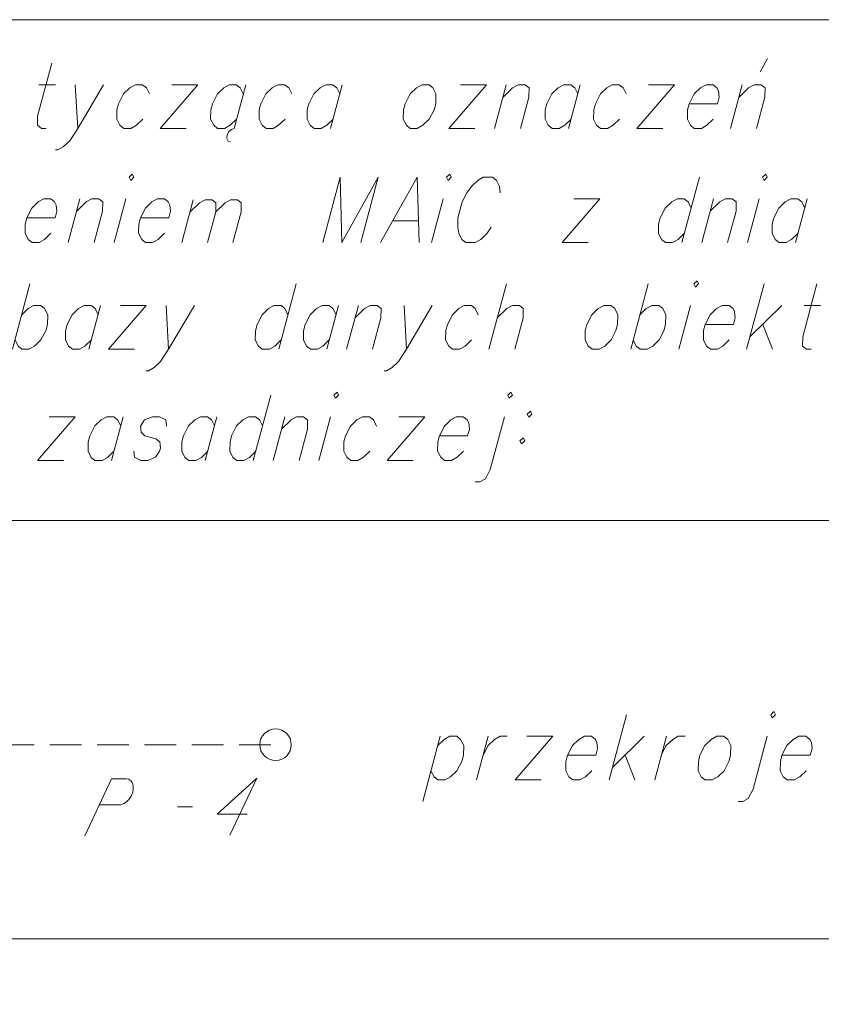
# Model space of a CAD drawing. Header units: metres. Extents: x 5555129 to 5556676, y 5635595 to 5636517.
# Tile 44 of 256: x 5555381 to 5555394, y 5636190 to 5636206. Entities that reach past the tile are written whole.
import ezdxf

# ---------------------------------------------------------------- set-up
doc = ezdxf.new("R2010")
doc.units = ezdxf.units.M
doc.header["$MEASUREMENT"] = 0
doc.linetypes.add('L_0_04', pattern=[1.5, 1, -0.5])
doc.layers.add('#przekroje', color=7, linetype='L_0_04', lineweight=18)
doc.layers.add('#RAMKA', color=7, linetype='Continuous', lineweight=18)

# ---------------------------------------------------------------- blocks, each defined once
blk = doc.blocks.new('*U1363')
at = {"layer": '#RAMKA', "color": 7, "linetype": 'ByBlock', "lineweight": 18}
blk.add_line((5555381.522, 5636204.922), (5555381.784, 5636204.922), dxfattribs=at)
at = {"layer": '#RAMKA', "color": 7, "linetype": 'ByBlock', "lineweight": 18, "flags": 128}
blk.add_lwpolyline([(5555381.726, 5636205.264), (5555381.501, 5636204.425), (5555381.499, 5636204.279), (5555381.561, 5636204.23), (5555381.636, 5636204.23)], dxfattribs=at)
blk = doc.blocks.new('*U1364')
at = {"layer": '#RAMKA', "color": 7, "linetype": 'ByBlock', "lineweight": 18}
blk.add_line((5555382.097, 5636204.922), (5555382.136, 5636204.23), dxfattribs=at)
at = {"layer": '#RAMKA', "color": 7, "linetype": 'ByBlock', "lineweight": 18, "flags": 128}
blk.add_lwpolyline([(5555382.545, 5636204.922), (5555382.136, 5636204.23), (5555382.009, 5636204.035), (5555381.908, 5636203.937), (5555381.82, 5636203.888), (5555381.783, 5636203.888)], dxfattribs=at)
blk = doc.blocks.new('*U1365')
at = {"layer": '#RAMKA', "color": 7, "linetype": 'ByBlock', "lineweight": 18}
for p, q in [((5555384.037, 5636204.922), (5555383.441, 5636204.23)), ((5555383.627, 5636204.922), (5555384.037, 5636204.922)), ((5555383.441, 5636204.23), (5555383.852, 5636204.23))]:
    blk.add_line(p, q, dxfattribs=at)
blk = doc.blocks.new('*U1366')
at = {"layer": '#RAMKA', "color": 7, "linetype": 'ByBlock', "lineweight": 18}
for p, q in [((5555384.799, 5636204.922), (5555384.613, 5636204.23)), ((5555384.504, 5636204.124), (5555384.501, 5636204.067)), ((5555384.532, 5636204.181), (5555384.504, 5636204.124)), ((5555384.572, 5636204.214), (5555384.532, 5636204.181)), ((5555384.613, 5636204.23), (5555384.572, 5636204.214)), ((5555384.501, 5636204.067), (5555384.521, 5636204.027)), ((5555384.521, 5636204.027), (5555384.556, 5636204.018))]:
    blk.add_line(p, q, dxfattribs=at)
at = {"layer": '#RAMKA', "color": 7, "linetype": 'ByBlock', "lineweight": 18, "flags": 128}
blk.add_lwpolyline([(5555384.759, 5636204.775), (5555384.711, 5636204.873), (5555384.649, 5636204.922), (5555384.537, 5636204.922), (5555384.45, 5636204.873), (5555384.349, 5636204.775), (5555384.27, 5636204.621), (5555384.244, 5636204.523), (5555384.242, 5636204.377), (5555384.29, 5636204.279), (5555384.352, 5636204.23), (5555384.464, 5636204.23), (5555384.552, 5636204.279), (5555384.652, 5636204.377)], dxfattribs=at)
blk = doc.blocks.new('*U1367')
at = {"layer": '#RAMKA', "color": 7, "linetype": 'ByBlock', "lineweight": 18}
blk.add_line((5555386.328, 5636204.922), (5555386.142, 5636204.23), dxfattribs=at)
at = {"layer": '#RAMKA', "color": 7, "linetype": 'ByBlock', "lineweight": 18, "flags": 128}
blk.add_lwpolyline([(5555386.288, 5636204.775), (5555386.24, 5636204.873), (5555386.179, 5636204.922), (5555386.067, 5636204.922), (5555385.979, 5636204.873), (5555385.878, 5636204.775), (5555385.799, 5636204.621), (5555385.773, 5636204.523), (5555385.771, 5636204.377), (5555385.82, 5636204.279), (5555385.881, 5636204.23), (5555385.993, 5636204.23), (5555386.081, 5636204.279), (5555386.182, 5636204.377)], dxfattribs=at)
blk = doc.blocks.new('*U1368')
at = {"layer": '#RAMKA', "color": 7, "linetype": 'ByBlock', "lineweight": 18}
for p, q in [((5555388.612, 5636204.922), (5555388.017, 5636204.23)), ((5555388.202, 5636204.922), (5555388.612, 5636204.922)), ((5555388.017, 5636204.23), (5555388.427, 5636204.23))]:
    blk.add_line(p, q, dxfattribs=at)
blk = doc.blocks.new('*U1369')
at = {"layer": '#RAMKA', "color": 7, "linetype": 'ByBlock', "lineweight": 18}
blk.add_line((5555388.926, 5636204.922), (5555388.741, 5636204.23), dxfattribs=at)
at = {"layer": '#RAMKA', "color": 7, "linetype": 'ByBlock', "lineweight": 18, "flags": 128}
blk.add_lwpolyline([(5555388.874, 5636204.727), (5555389.025, 5636204.873), (5555389.113, 5636204.922), (5555389.225, 5636204.922), (5555389.286, 5636204.873), (5555389.284, 5636204.727), (5555389.151, 5636204.23)], dxfattribs=at)
blk = doc.blocks.new('*U1370')
at = {"layer": '#RAMKA', "color": 7, "linetype": 'ByBlock', "lineweight": 18}
blk.add_line((5555390.098, 5636204.922), (5555389.913, 5636204.23), dxfattribs=at)
at = {"layer": '#RAMKA', "color": 7, "linetype": 'ByBlock', "lineweight": 18, "flags": 128}
blk.add_lwpolyline([(5555390.059, 5636204.775), (5555390.01, 5636204.873), (5555389.949, 5636204.922), (5555389.837, 5636204.922), (5555389.749, 5636204.873), (5555389.648, 5636204.775), (5555389.57, 5636204.621), (5555389.543, 5636204.523), (5555389.542, 5636204.377), (5555389.59, 5636204.279), (5555389.652, 5636204.23), (5555389.763, 5636204.23), (5555389.851, 5636204.279), (5555389.952, 5636204.377)], dxfattribs=at)
blk = doc.blocks.new('*U1371')
at = {"layer": '#RAMKA', "color": 7, "linetype": 'ByBlock', "lineweight": 18}
for p, q in [((5555391.59, 5636204.922), (5555390.994, 5636204.23)), ((5555391.18, 5636204.922), (5555391.59, 5636204.922)), ((5555390.994, 5636204.23), (5555391.405, 5636204.23))]:
    blk.add_line(p, q, dxfattribs=at)
blk = doc.blocks.new('*U1372')
at = {"layer": '#RAMKA', "color": 7, "linetype": 'ByBlock', "lineweight": 18}
for p, q in [((5555392.95, 5636205.125), (5555393.062, 5636205.337)), ((5555392.665, 5636204.922), (5555392.48, 5636204.23))]:
    blk.add_line(p, q, dxfattribs=at)
at = {"layer": '#RAMKA', "color": 7, "linetype": 'ByBlock', "lineweight": 18, "flags": 128}
blk.add_lwpolyline([(5555392.613, 5636204.727), (5555392.764, 5636204.873), (5555392.852, 5636204.922), (5555392.964, 5636204.922), (5555393.025, 5636204.873), (5555393.023, 5636204.727), (5555392.89, 5636204.23)], dxfattribs=at)
blk = doc.blocks.new('*U1394')
at = {"layer": '#RAMKA', "color": 7, "linetype": 'ByBlock', "lineweight": 18}
blk.add_line((5555382.172, 5636203.113), (5555381.987, 5636202.421), dxfattribs=at)
at = {"layer": '#RAMKA', "color": 7, "linetype": 'ByBlock', "lineweight": 18, "flags": 128}
blk.add_lwpolyline([(5555382.12, 5636202.918), (5555382.271, 5636203.064), (5555382.359, 5636203.113), (5555382.471, 5636203.113), (5555382.532, 5636203.064), (5555382.53, 5636202.918), (5555382.397, 5636202.421)], dxfattribs=at)
blk = doc.blocks.new('*U1395')
at = {"layer": '#RAMKA', "color": 7, "linetype": 'ByBlock', "lineweight": 18}
blk.add_line((5555382.896, 5636203.113), (5555382.711, 5636202.421), dxfattribs=at)
at = {"layer": '#RAMKA', "color": 7, "linetype": 'ByBlock', "lineweight": 18, "flags": 128}
blk.add_lwpolyline([(5555382.951, 5636203.455), (5555382.975, 5636203.406), (5555383.025, 5636203.455), (5555383.001, 5636203.503), (5555382.951, 5636203.455)], dxfattribs=at)
blk = doc.blocks.new('*U1396')
at = {"layer": '#RAMKA', "color": 7, "linetype": 'ByBlock', "lineweight": 18}
blk.add_line((5555383.967, 5636203.097), (5555383.786, 5636202.421), dxfattribs=at)
at = {"layer": '#RAMKA', "color": 7, "linetype": 'ByBlock', "lineweight": 18, "flags": 128}
for points in [[(5555383.916, 5636202.906), (5555384.064, 5636203.049), (5555384.156, 5636203.097), (5555384.265, 5636203.097), (5555384.325, 5636203.049), (5555384.323, 5636202.906), (5555384.193, 5636202.421)], [(5555384.323, 5636202.906), (5555384.471, 5636203.049), (5555384.557, 5636203.097), (5555384.666, 5636203.097), (5555384.726, 5636203.049), (5555384.724, 5636202.906), (5555384.594, 5636202.421)]]:
    blk.add_lwpolyline(points, dxfattribs=at)
blk = doc.blocks.new('*U1397')
at = {"layer": '#RAMKA', "color": 7, "linetype": 'ByBlock', "lineweight": 18}
blk.add_line((5555387.126, 5636202.763), (5555387.536, 5636202.763), dxfattribs=at)
at = {"layer": '#RAMKA', "color": 7, "linetype": 'ByBlock', "lineweight": 18, "flags": 128}
blk.add_lwpolyline([(5555387.544, 5636202.421), (5555387.516, 5636203.455), (5555386.935, 5636202.421)], dxfattribs=at)
blk = doc.blocks.new('*U1398')
at = {"layer": '#RAMKA', "color": 7, "linetype": 'ByBlock', "lineweight": 18}
blk.add_line((5555387.925, 5636203.113), (5555387.74, 5636202.421), dxfattribs=at)
at = {"layer": '#RAMKA', "color": 7, "linetype": 'ByBlock', "lineweight": 18, "flags": 128}
blk.add_lwpolyline([(5555387.979, 5636203.455), (5555388.004, 5636203.406), (5555388.054, 5636203.455), (5555388.03, 5636203.503), (5555387.979, 5636203.455)], dxfattribs=at)
blk = doc.blocks.new('*U1399')
at = {"layer": '#RAMKA', "color": 7, "linetype": 'ByBlock', "lineweight": 18}
for p, q in [((5555390.409, 5636203.113), (5555389.813, 5636202.421)), ((5555389.998, 5636203.113), (5555390.409, 5636203.113)), ((5555389.813, 5636202.421), (5555390.223, 5636202.421))]:
    blk.add_line(p, q, dxfattribs=at)
blk = doc.blocks.new('*U1400')
at = {"layer": '#RAMKA', "color": 7, "linetype": 'ByBlock', "lineweight": 18}
blk.add_line((5555391.986, 5636203.455), (5555391.709, 5636202.421), dxfattribs=at)
at = {"layer": '#RAMKA', "color": 7, "linetype": 'ByBlock', "lineweight": 18, "flags": 128}
blk.add_lwpolyline([(5555391.855, 5636202.966), (5555391.807, 5636203.064), (5555391.745, 5636203.113), (5555391.633, 5636203.113), (5555391.546, 5636203.064), (5555391.445, 5636202.966), (5555391.366, 5636202.812), (5555391.34, 5636202.714), (5555391.338, 5636202.568), (5555391.386, 5636202.47), (5555391.448, 5636202.421), (5555391.56, 5636202.421), (5555391.648, 5636202.47), (5555391.748, 5636202.568)], dxfattribs=at)
blk = doc.blocks.new('*U1401')
at = {"layer": '#RAMKA', "color": 7, "linetype": 'ByBlock', "lineweight": 18}
blk.add_line((5555392.208, 5636203.113), (5555392.023, 5636202.421), dxfattribs=at)
at = {"layer": '#RAMKA', "color": 7, "linetype": 'ByBlock', "lineweight": 18, "flags": 128}
blk.add_lwpolyline([(5555392.156, 5636202.918), (5555392.307, 5636203.064), (5555392.395, 5636203.113), (5555392.507, 5636203.113), (5555392.568, 5636203.064), (5555392.566, 5636202.918), (5555392.433, 5636202.421)], dxfattribs=at)
blk = doc.blocks.new('*U1402')
at = {"layer": '#RAMKA', "color": 7, "linetype": 'ByBlock', "lineweight": 18}
blk.add_line((5555392.932, 5636203.113), (5555392.747, 5636202.421), dxfattribs=at)
at = {"layer": '#RAMKA', "color": 7, "linetype": 'ByBlock', "lineweight": 18, "flags": 128}
blk.add_lwpolyline([(5555392.987, 5636203.455), (5555393.011, 5636203.406), (5555393.061, 5636203.455), (5555393.037, 5636203.503), (5555392.987, 5636203.455)], dxfattribs=at)
blk = doc.blocks.new('*U1403')
at = {"layer": '#RAMKA', "color": 7, "linetype": 'ByBlock', "lineweight": 18}
blk.add_line((5555393.694, 5636203.113), (5555393.509, 5636202.421), dxfattribs=at)
at = {"layer": '#RAMKA', "color": 7, "linetype": 'ByBlock', "lineweight": 18, "flags": 128}
blk.add_lwpolyline([(5555393.655, 5636202.966), (5555393.606, 5636203.064), (5555393.545, 5636203.113), (5555393.433, 5636203.113), (5555393.345, 5636203.064), (5555393.244, 5636202.966), (5555393.166, 5636202.812), (5555393.139, 5636202.714), (5555393.137, 5636202.568), (5555393.186, 5636202.47), (5555393.247, 5636202.421), (5555393.359, 5636202.421), (5555393.447, 5636202.47), (5555393.548, 5636202.568)], dxfattribs=at)
blk = doc.blocks.new('*U1415')
at = {"layer": '#RAMKA', "color": 7, "linetype": 'ByBlock', "lineweight": 18}
blk.add_line((5555381.38, 5636201.764), (5555381.103, 5636200.73), dxfattribs=at)
at = {"layer": '#RAMKA', "color": 7, "linetype": 'ByBlock', "lineweight": 18, "flags": 128}
blk.add_lwpolyline([(5555381.249, 5636201.276), (5555381.35, 5636201.373), (5555381.438, 5636201.422), (5555381.55, 5636201.422), (5555381.611, 5636201.373), (5555381.66, 5636201.276), (5555381.656, 5636201.121), (5555381.63, 5636201.023), (5555381.553, 5636200.877), (5555381.452, 5636200.779), (5555381.364, 5636200.73), (5555381.253, 5636200.73), (5555381.191, 5636200.779), (5555381.143, 5636200.877)], dxfattribs=at)
blk = doc.blocks.new('*U1416')
at = {"layer": '#RAMKA', "color": 7, "linetype": 'ByBlock', "lineweight": 18}
blk.add_line((5555382.498, 5636201.422), (5555382.313, 5636200.73), dxfattribs=at)
at = {"layer": '#RAMKA', "color": 7, "linetype": 'ByBlock', "lineweight": 18, "flags": 128}
blk.add_lwpolyline([(5555382.459, 5636201.276), (5555382.41, 5636201.373), (5555382.349, 5636201.422), (5555382.237, 5636201.422), (5555382.149, 5636201.373), (5555382.048, 5636201.276), (5555381.969, 5636201.121), (5555381.943, 5636201.023), (5555381.941, 5636200.877), (5555381.99, 5636200.779), (5555382.051, 5636200.73), (5555382.163, 5636200.73), (5555382.251, 5636200.779), (5555382.352, 5636200.877)], dxfattribs=at)
blk = doc.blocks.new('*U1417')
at = {"layer": '#RAMKA', "color": 7, "linetype": 'ByBlock', "lineweight": 18}
for p, q in [((5555383.222, 5636201.422), (5555382.626, 5636200.73)), ((5555382.812, 5636201.422), (5555383.222, 5636201.422)), ((5555382.626, 5636200.73), (5555383.037, 5636200.73))]:
    blk.add_line(p, q, dxfattribs=at)
blk = doc.blocks.new('*U1418')
at = {"layer": '#RAMKA', "color": 7, "linetype": 'ByBlock', "lineweight": 18}
blk.add_line((5555383.536, 5636201.422), (5555383.574, 5636200.73), dxfattribs=at)
at = {"layer": '#RAMKA', "color": 7, "linetype": 'ByBlock', "lineweight": 18, "flags": 128}
blk.add_lwpolyline([(5555383.984, 5636201.422), (5555383.574, 5636200.73), (5555383.447, 5636200.535), (5555383.347, 5636200.437), (5555383.259, 5636200.389), (5555383.222, 5636200.389)], dxfattribs=at)
blk = doc.blocks.new('*U1419')
at = {"layer": '#RAMKA', "color": 7, "linetype": 'ByBlock', "lineweight": 18}
blk.add_line((5555385.598, 5636201.764), (5555385.321, 5636200.73), dxfattribs=at)
at = {"layer": '#RAMKA', "color": 7, "linetype": 'ByBlock', "lineweight": 18, "flags": 128}
blk.add_lwpolyline([(5555385.467, 5636201.276), (5555385.419, 5636201.373), (5555385.357, 5636201.422), (5555385.245, 5636201.422), (5555385.158, 5636201.373), (5555385.057, 5636201.276), (5555384.978, 5636201.121), (5555384.952, 5636201.023), (5555384.95, 5636200.877), (5555384.999, 5636200.779), (5555385.06, 5636200.73), (5555385.172, 5636200.73), (5555385.26, 5636200.779), (5555385.361, 5636200.877)], dxfattribs=at)
blk = doc.blocks.new('*U1420')
at = {"layer": '#RAMKA', "color": 7, "linetype": 'ByBlock', "lineweight": 18}
blk.add_line((5555386.268, 5636201.422), (5555386.083, 5636200.73), dxfattribs=at)
at = {"layer": '#RAMKA', "color": 7, "linetype": 'ByBlock', "lineweight": 18, "flags": 128}
blk.add_lwpolyline([(5555386.229, 5636201.276), (5555386.18, 5636201.373), (5555386.119, 5636201.422), (5555386.007, 5636201.422), (5555385.919, 5636201.373), (5555385.819, 5636201.276), (5555385.74, 5636201.121), (5555385.714, 5636201.023), (5555385.712, 5636200.877), (5555385.76, 5636200.779), (5555385.822, 5636200.73), (5555385.934, 5636200.73), (5555386.021, 5636200.779), (5555386.122, 5636200.877)], dxfattribs=at)
blk = doc.blocks.new('*U1421')
at = {"layer": '#RAMKA', "color": 7, "linetype": 'ByBlock', "lineweight": 18}
blk.add_line((5555386.582, 5636201.422), (5555386.397, 5636200.73), dxfattribs=at)
at = {"layer": '#RAMKA', "color": 7, "linetype": 'ByBlock', "lineweight": 18, "flags": 128}
blk.add_lwpolyline([(5555386.53, 5636201.227), (5555386.681, 5636201.373), (5555386.769, 5636201.422), (5555386.88, 5636201.422), (5555386.942, 5636201.373), (5555386.94, 5636201.227), (5555386.807, 5636200.73)], dxfattribs=at)
blk = doc.blocks.new('*U1422')
at = {"layer": '#RAMKA', "color": 7, "linetype": 'ByBlock', "lineweight": 18}
blk.add_line((5555387.306, 5636201.422), (5555387.345, 5636200.73), dxfattribs=at)
at = {"layer": '#RAMKA', "color": 7, "linetype": 'ByBlock', "lineweight": 18, "flags": 128}
blk.add_lwpolyline([(5555387.754, 5636201.422), (5555387.345, 5636200.73), (5555387.218, 5636200.535), (5555387.117, 5636200.437), (5555387.029, 5636200.389), (5555386.992, 5636200.389)], dxfattribs=at)
blk = doc.blocks.new('*U1423')
at = {"layer": '#RAMKA', "color": 7, "linetype": 'ByBlock', "lineweight": 18}
blk.add_line((5555388.927, 5636201.764), (5555388.65, 5636200.73), dxfattribs=at)
at = {"layer": '#RAMKA', "color": 7, "linetype": 'ByBlock', "lineweight": 18, "flags": 128}
blk.add_lwpolyline([(5555388.783, 5636201.227), (5555388.934, 5636201.373), (5555389.022, 5636201.422), (5555389.134, 5636201.422), (5555389.195, 5636201.373), (5555389.193, 5636201.227), (5555389.06, 5636200.73)], dxfattribs=at)
blk = doc.blocks.new('*U1424')
at = {"layer": '#RAMKA', "color": 7, "linetype": 'ByBlock', "lineweight": 18}
blk.add_line((5555391.174, 5636201.764), (5555390.897, 5636200.73), dxfattribs=at)
at = {"layer": '#RAMKA', "color": 7, "linetype": 'ByBlock', "lineweight": 18, "flags": 128}
blk.add_lwpolyline([(5555391.043, 5636201.276), (5555391.144, 5636201.373), (5555391.232, 5636201.422), (5555391.344, 5636201.422), (5555391.405, 5636201.373), (5555391.454, 5636201.276), (5555391.45, 5636201.121), (5555391.423, 5636201.023), (5555391.347, 5636200.877), (5555391.246, 5636200.779), (5555391.158, 5636200.73), (5555391.047, 5636200.73), (5555390.985, 5636200.779), (5555390.937, 5636200.877)], dxfattribs=at)
blk = doc.blocks.new('*U1425')
at = {"layer": '#RAMKA', "color": 7, "linetype": 'ByBlock', "lineweight": 18}
blk.add_line((5555391.844, 5636201.422), (5555391.659, 5636200.73), dxfattribs=at)
at = {"layer": '#RAMKA', "color": 7, "linetype": 'ByBlock', "lineweight": 18, "flags": 128}
blk.add_lwpolyline([(5555391.898, 5636201.764), (5555391.923, 5636201.715), (5555391.973, 5636201.764), (5555391.949, 5636201.813), (5555391.898, 5636201.764)], dxfattribs=at)
blk = doc.blocks.new('*U1426')
at = {"layer": '#RAMKA', "color": 7, "linetype": 'ByBlock', "lineweight": 18}
for p, q in [((5555393.011, 5636201.764), (5555392.734, 5636200.73)), ((5555393.293, 5636201.422), (5555392.786, 5636200.926)), ((5555392.988, 5636201.121), (5555393.145, 5636200.73))]:
    blk.add_line(p, q, dxfattribs=at)
blk = doc.blocks.new('*U1427')
at = {"layer": '#RAMKA', "color": 7, "linetype": 'ByBlock', "lineweight": 18}
blk.add_line((5555393.644, 5636201.422), (5555393.905, 5636201.422), dxfattribs=at)
at = {"layer": '#RAMKA', "color": 7, "linetype": 'ByBlock', "lineweight": 18, "flags": 128}
blk.add_lwpolyline([(5555393.847, 5636201.764), (5555393.623, 5636200.926), (5555393.621, 5636200.779), (5555393.682, 5636200.73), (5555393.757, 5636200.73)], dxfattribs=at)
blk = doc.blocks.new('*U1447')
at = {"layer": '#RAMKA', "color": 7, "linetype": 'ByBlock', "lineweight": 18}
for p, q in [((5555382.094, 5636199.658), (5555381.499, 5636198.967)), ((5555381.684, 5636199.658), (5555382.094, 5636199.658)), ((5555381.499, 5636198.967), (5555381.909, 5636198.967))]:
    blk.add_line(p, q, dxfattribs=at)
blk = doc.blocks.new('*U1448')
at = {"layer": '#RAMKA', "color": 7, "linetype": 'ByBlock', "lineweight": 18}
blk.add_line((5555382.856, 5636199.658), (5555382.67, 5636198.967), dxfattribs=at)
at = {"layer": '#RAMKA', "color": 7, "linetype": 'ByBlock', "lineweight": 18, "flags": 128}
blk.add_lwpolyline([(5555382.817, 5636199.512), (5555382.768, 5636199.61), (5555382.707, 5636199.658), (5555382.595, 5636199.658), (5555382.507, 5636199.61), (5555382.406, 5636199.512), (5555382.327, 5636199.357), (5555382.301, 5636199.26), (5555382.299, 5636199.113), (5555382.348, 5636199.015), (5555382.409, 5636198.967), (5555382.521, 5636198.967), (5555382.609, 5636199.015), (5555382.71, 5636199.113)], dxfattribs=at)
blk = doc.blocks.new('*U1449')
at = {"layer": '#RAMKA', "color": 7, "linetype": 'ByBlock', "lineweight": 18}
blk.add_line((5555384.342, 5636199.658), (5555384.156, 5636198.967), dxfattribs=at)
at = {"layer": '#RAMKA', "color": 7, "linetype": 'ByBlock', "lineweight": 18, "flags": 128}
blk.add_lwpolyline([(5555384.302, 5636199.512), (5555384.254, 5636199.61), (5555384.192, 5636199.658), (5555384.08, 5636199.658), (5555383.993, 5636199.61), (5555383.892, 5636199.512), (5555383.813, 5636199.357), (5555383.787, 5636199.26), (5555383.785, 5636199.113), (5555383.834, 5636199.015), (5555383.895, 5636198.967), (5555384.007, 5636198.967), (5555384.095, 5636199.015), (5555384.195, 5636199.113)], dxfattribs=at)
blk = doc.blocks.new('*U1450')
at = {"layer": '#RAMKA', "color": 7, "linetype": 'ByBlock', "lineweight": 18}
blk.add_line((5555385.195, 5636200), (5555384.918, 5636198.967), dxfattribs=at)
at = {"layer": '#RAMKA', "color": 7, "linetype": 'ByBlock', "lineweight": 18, "flags": 128}
blk.add_lwpolyline([(5555385.064, 5636199.512), (5555385.015, 5636199.61), (5555384.954, 5636199.658), (5555384.842, 5636199.658), (5555384.754, 5636199.61), (5555384.653, 5636199.512), (5555384.575, 5636199.357), (5555384.549, 5636199.26), (5555384.547, 5636199.113), (5555384.595, 5636199.015), (5555384.657, 5636198.967), (5555384.768, 5636198.967), (5555384.856, 5636199.015), (5555384.957, 5636199.113)], dxfattribs=at)
blk = doc.blocks.new('*U1451')
at = {"layer": '#RAMKA', "color": 7, "linetype": 'ByBlock', "lineweight": 18}
blk.add_line((5555385.417, 5636199.658), (5555385.232, 5636198.967), dxfattribs=at)
at = {"layer": '#RAMKA', "color": 7, "linetype": 'ByBlock', "lineweight": 18, "flags": 128}
blk.add_lwpolyline([(5555385.365, 5636199.463), (5555385.516, 5636199.61), (5555385.603, 5636199.658), (5555385.715, 5636199.658), (5555385.777, 5636199.61), (5555385.775, 5636199.463), (5555385.642, 5636198.967)], dxfattribs=at)
blk = doc.blocks.new('*U1452')
at = {"layer": '#RAMKA', "color": 7, "linetype": 'ByBlock', "lineweight": 18}
blk.add_line((5555386.141, 5636199.658), (5555385.956, 5636198.967), dxfattribs=at)
at = {"layer": '#RAMKA', "color": 7, "linetype": 'ByBlock', "lineweight": 18, "flags": 128}
blk.add_lwpolyline([(5555386.195, 5636200), (5555386.22, 5636199.951), (5555386.27, 5636200), (5555386.246, 5636200.049), (5555386.195, 5636200)], dxfattribs=at)
blk = doc.blocks.new('*U1453')
at = {"layer": '#RAMKA', "color": 7, "linetype": 'ByBlock', "lineweight": 18}
for p, q in [((5555387.633, 5636199.658), (5555387.037, 5636198.967)), ((5555387.223, 5636199.658), (5555387.633, 5636199.658)), ((5555387.037, 5636198.967), (5555387.448, 5636198.967))]:
    blk.add_line(p, q, dxfattribs=at)
blk = doc.blocks.new('*U1454')
at = {"layer": '#RAMKA', "color": 7, "linetype": 'ByBlock', "lineweight": 18, "flags": 128}
for points in [[(5555388.949, 5636200), (5555388.973, 5636199.951), (5555389.024, 5636200), (5555389, 5636200.049), (5555388.949, 5636200)], [(5555388.895, 5636199.658), (5555388.67, 5636198.82), (5555388.594, 5636198.674), (5555388.506, 5636198.625), (5555388.431, 5636198.625)]]:
    blk.add_lwpolyline(points, dxfattribs=at)
blk = doc.blocks.new('*U1455')
at = {"layer": '#RAMKA', "color": 7, "linetype": 'ByBlock', "lineweight": 18, "flags": 128}
for points in [[(5555389.307, 5636199.748), (5555389.257, 5636199.699), (5555389.281, 5636199.65), (5555389.331, 5636199.699), (5555389.307, 5636199.748)], [(5555389.194, 5636199.325), (5555389.143, 5636199.276), (5555389.168, 5636199.227), (5555389.218, 5636199.276), (5555389.194, 5636199.325)]]:
    blk.add_lwpolyline(points, dxfattribs=at)
blk = doc.blocks.new('*U1456')
at = {"layer": '#RAMKA', "color": 7, "linetype": 'ByBlock', "lineweight": 18}
blk.add_line((5555387.879, 5636194.593), (5555387.603, 5636193.56), dxfattribs=at)
at = {"layer": '#RAMKA', "color": 7, "linetype": 'ByBlock', "lineweight": 18, "flags": 128}
blk.add_lwpolyline([(5555387.84, 5636194.447), (5555387.941, 5636194.544), (5555388.029, 5636194.593), (5555388.141, 5636194.593), (5555388.202, 5636194.544), (5555388.251, 5636194.447), (5555388.246, 5636194.292), (5555388.22, 5636194.194), (5555388.144, 5636194.048), (5555388.043, 5636193.95), (5555387.955, 5636193.902), (5555387.843, 5636193.902), (5555387.782, 5636193.95), (5555387.733, 5636194.048)], dxfattribs=at)
blk = doc.blocks.new('*U1457')
at = {"layer": '#RAMKA', "color": 7, "linetype": 'ByBlock', "lineweight": 18}
blk.add_line((5555388.641, 5636194.593), (5555388.456, 5636193.902), dxfattribs=at)
at = {"layer": '#RAMKA', "color": 7, "linetype": 'ByBlock', "lineweight": 18, "flags": 128}
blk.add_lwpolyline([(5555388.56, 5636194.292), (5555388.639, 5636194.447), (5555388.74, 5636194.544), (5555388.827, 5636194.593), (5555388.939, 5636194.593)], dxfattribs=at)
blk = doc.blocks.new('*U1458')
at = {"layer": '#RAMKA', "color": 7, "linetype": 'ByBlock', "lineweight": 18}
for p, q in [((5555389.664, 5636194.593), (5555389.068, 5636193.902)), ((5555389.253, 5636194.593), (5555389.664, 5636194.593)), ((5555389.068, 5636193.902), (5555389.478, 5636193.902))]:
    blk.add_line(p, q, dxfattribs=at)
blk = doc.blocks.new('*U1459')
at = {"layer": '#RAMKA', "color": 7, "linetype": 'ByBlock', "lineweight": 18}
for p, q in [((5555390.831, 5636194.935), (5555390.554, 5636193.902)), ((5555391.112, 5636194.593), (5555390.606, 5636194.097)), ((5555390.807, 5636194.292), (5555390.964, 5636193.902))]:
    blk.add_line(p, q, dxfattribs=at)
blk = doc.blocks.new('*U1460')
at = {"layer": '#RAMKA', "color": 7, "linetype": 'ByBlock', "lineweight": 18}
blk.add_line((5555391.463, 5636194.593), (5555391.278, 5636193.902), dxfattribs=at)
at = {"layer": '#RAMKA', "color": 7, "linetype": 'ByBlock', "lineweight": 18, "flags": 128}
blk.add_lwpolyline([(5555391.382, 5636194.292), (5555391.461, 5636194.447), (5555391.562, 5636194.544), (5555391.65, 5636194.593), (5555391.762, 5636194.593)], dxfattribs=at)
blk = doc.blocks.new('*U1461')
at = {"layer": '#RAMKA', "color": 7, "linetype": 'ByBlock', "lineweight": 18, "flags": 128}
for points in [[(5555393.115, 5636194.935), (5555393.139, 5636194.886), (5555393.19, 5636194.935), (5555393.165, 5636194.984), (5555393.115, 5636194.935)], [(5555393.061, 5636194.593), (5555392.836, 5636193.755), (5555392.76, 5636193.609), (5555392.672, 5636193.56), (5555392.597, 5636193.56)]]:
    blk.add_lwpolyline(points, dxfattribs=at)

msp = doc.modelspace()

# ---------------------------------------------------------------- linework, layer by layer
at = {"layer": '#przekroje', "color": 7, "linetype": 'Continuous', "lineweight": 18}
msp.add_line((5555383.71566, 5636193.47596), (5555383.95337, 5636193.477), dxfattribs=at)
at = {"layer": '#przekroje', "color": 7, "lineweight": 18, "ltscale": 0.5, "flags": 128}
msp.add_lwpolyline([(5555374.94454, 5636194.45915), (5555385.27011, 5636194.45915)], dxfattribs=at)
at = {"layer": '#przekroje', "color": 7, "linetype": 'Continuous', "lineweight": 18, "flags": 128}
for points in [[(5555382.24748, 5636193.01606), (5555382.67264, 5636193.91791), (5555382.91035, 5636193.91895), (5555382.94163, 5636193.91194), (5555382.95632, 5636193.90498), (5555382.98386, 5636193.88378), (5555383.00038, 5636193.86265), (5555383.00954, 5636193.83435), (5555383.01672, 5636193.79889), (5555383.01471, 5636193.74933), (5555383.00908, 5636193.70679), (5555382.99415, 5636193.67124), (5555382.9812, 5636193.64284), (5555382.96267, 5636193.61441), (5555382.94603, 5636193.59314), (5555382.92193, 5636193.56469), (5555382.8942, 5636193.54325), (5555382.87393, 5636193.52899), (5555382.84252, 5636193.51468), (5555382.81307, 5636193.50752), (5555382.48144, 5636193.50608)], [(5555384.82251, 5636193.36037), (5555384.34718, 5636193.3583), (5555384.97194, 5636193.92792), (5555384.54678, 5636193.02606)]]:
    msp.add_lwpolyline(points, dxfattribs=at)
at = {"layer": '#przekroje', "color": 7, "linetype": 'Continuous', "lineweight": 18}
msp.add_circle((5555385.27011, 5636194.45915), 0.25, dxfattribs=at)
at = {"layer": '#RAMKA', "color": 7, "linetype": 'Continuous', "lineweight": 18, "flags": 128}
for points in [[(5555369.27372, 5636205.95285), (5555411.81486, 5636205.95285), (5555411.81486, 5636198.01485), (5555369.27372, 5636198.01485), (5555369.27372, 5636205.95285)], [(5555369.27372, 5636191.38205), (5555369.27372, 5636205.95285), (5555411.81486, 5636205.95285), (5555411.81486, 5636191.38205), (5555369.27372, 5636191.38205)], [(5555268.81486, 5636169.68638), (5555411.81486, 5636169.68638), (5555411.81486, 5636191.38205), (5555268.81486, 5636191.38205), (5555268.81486, 5636169.68638)]]:
    msp.add_lwpolyline(points, close=True, dxfattribs=at)
for points in [[(5555383.27366, 5636204.77533), (5555383.22521, 5636204.87297), (5555383.16368, 5636204.9218), (5555383.05175, 5636204.9218), (5555382.96405, 5636204.87297), (5555382.86327, 5636204.77533), (5555382.78452, 5636204.62066), (5555382.75835, 5636204.52301), (5555382.75641, 5636204.37654), (5555382.80487, 5636204.27889), (5555382.8664, 5636204.23007), (5555382.97833, 5636204.23007), (5555383.06603, 5636204.27889), (5555383.16681, 5636204.37654)], [(5555385.52707, 5636204.77533), (5555385.47862, 5636204.87297), (5555385.41709, 5636204.9218), (5555385.30516, 5636204.9218), (5555385.21746, 5636204.87297), (5555385.11668, 5636204.77533), (5555385.03792, 5636204.62066), (5555385.01176, 5636204.52301), (5555385.00982, 5636204.37654), (5555385.05828, 5636204.27889), (5555385.11981, 5636204.23007), (5555385.23174, 5636204.23007), (5555385.31944, 5636204.27889), (5555385.42022, 5636204.37654)], [(5555387.58961, 5636204.9218), (5555387.50191, 5636204.87297), (5555387.40113, 5636204.77533), (5555387.32238, 5636204.62066), (5555387.29621, 5636204.52301), (5555387.29427, 5636204.37654), (5555387.34273, 5636204.27889), (5555387.40426, 5636204.23007), (5555387.51619, 5636204.23007), (5555387.60389, 5636204.27889), (5555387.70467, 5636204.37654), (5555387.78123, 5636204.52301), (5555387.80739, 5636204.62066), (5555387.81153, 5636204.77533), (5555387.76307, 5636204.87297), (5555387.70154, 5636204.9218), (5555387.58961, 5636204.9218)], [(5555390.82655, 5636204.77533), (5555390.7781, 5636204.87297), (5555390.71656, 5636204.9218), (5555390.60463, 5636204.9218), (5555390.51693, 5636204.87297), (5555390.41615, 5636204.77533), (5555390.3374, 5636204.62066), (5555390.31123, 5636204.52301), (5555390.3093, 5636204.37654), (5555390.35775, 5636204.27889), (5555390.41928, 5636204.23007), (5555390.53121, 5636204.23007), (5555390.61891, 5636204.27889), (5555390.71969, 5636204.37654)], [(5555391.82303, 5636204.62066), (5555392.27073, 5636204.62066), (5555392.29909, 5636204.7265), (5555392.28795, 5636204.82415), (5555392.26372, 5636204.87297), (5555392.20219, 5636204.9218), (5555392.09026, 5636204.9218), (5555392.00256, 5636204.87297), (5555391.90178, 5636204.77533), (5555391.82303, 5636204.62066), (5555391.79686, 5636204.52301), (5555391.79492, 5636204.37654), (5555391.84338, 5636204.27889), (5555391.90491, 5636204.23007), (5555392.01684, 5636204.23007), (5555392.10454, 5636204.27889), (5555392.20532, 5636204.37654)], [(5555386.01774, 5636202.4211), (5555386.29466, 5636203.45459), (5555386.32248, 5636202.4211), (5555386.89787, 5636203.45459), (5555386.62095, 5636202.4211)], [(5555388.83097, 5636203.21047), (5555388.81983, 5636203.30812), (5555388.77138, 5636203.40577), (5555388.70984, 5636203.45459), (5555388.56061, 5636203.45459), (5555388.47291, 5636203.40577), (5555388.37212, 5636203.30812), (5555388.30239, 5636203.21047), (5555388.22583, 5636203.064), (5555388.15822, 5636202.81168), (5555388.15628, 5636202.66521), (5555388.17369, 5636202.56757), (5555388.22215, 5636202.46992), (5555388.28368, 5636202.4211), (5555388.43292, 5636202.4211), (5555388.52062, 5636202.46992), (5555388.6214, 5636202.56757), (5555388.68487, 5636202.66521)], [(5555381.32993, 5636202.81168), (5555381.77764, 5636202.81168), (5555381.806, 5636202.91753), (5555381.79485, 5636203.01518), (5555381.77063, 5636203.064), (5555381.70909, 5636203.11283), (5555381.59716, 5636203.11283), (5555381.50946, 5636203.064), (5555381.40868, 5636202.96636), (5555381.32993, 5636202.81168), (5555381.30377, 5636202.71404), (5555381.30183, 5636202.56757), (5555381.35028, 5636202.46992), (5555381.41182, 5636202.4211), (5555381.52374, 5636202.4211), (5555381.61144, 5636202.46992), (5555381.71222, 5636202.56757)], [(5555383.12947, 5636202.81168), (5555383.57717, 5636202.81168), (5555383.60553, 5636202.91753), (5555383.59439, 5636203.01518), (5555383.57016, 5636203.064), (5555383.50863, 5636203.11283), (5555383.3967, 5636203.11283), (5555383.309, 5636203.064), (5555383.20822, 5636202.96636), (5555383.12947, 5636202.81168), (5555383.1033, 5636202.71404), (5555383.10136, 5636202.56757), (5555383.14982, 5636202.46992), (5555383.21135, 5636202.4211), (5555383.32328, 5636202.4211), (5555383.41098, 5636202.46992), (5555383.51176, 5636202.56757)], [(5555388.48242, 5636201.27562), (5555388.43397, 5636201.37327), (5555388.37243, 5636201.4221), (5555388.26051, 5636201.4221), (5555388.17281, 5636201.37327), (5555388.07203, 5636201.27562), (5555387.99327, 5636201.12095), (5555387.96711, 5636201.02331), (5555387.96517, 5636200.87684), (5555388.01362, 5636200.77919), (5555388.07516, 5636200.73036), (5555388.18708, 5636200.73036), (5555388.27478, 5636200.77919), (5555388.37557, 5636200.87684)], [(5555390.47034, 5636201.4221), (5555390.38264, 5636201.37327), (5555390.28186, 5636201.27562), (5555390.20311, 5636201.12095), (5555390.17694, 5636201.02331), (5555390.175, 5636200.87684), (5555390.22346, 5636200.77919), (5555390.28499, 5636200.73036), (5555390.39692, 5636200.73036), (5555390.48462, 5636200.77919), (5555390.5854, 5636200.87684), (5555390.66196, 5636201.02331), (5555390.68812, 5636201.12095), (5555390.69226, 5636201.27562), (5555390.6438, 5636201.37327), (5555390.58227, 5636201.4221), (5555390.47034, 5636201.4221)], [(5555392.07726, 5636201.12095), (5555392.52496, 5636201.12095), (5555392.55333, 5636201.2268), (5555392.54218, 5636201.32445), (5555392.51796, 5636201.37327), (5555392.45642, 5636201.4221), (5555392.34449, 5636201.4221), (5555392.25679, 5636201.37327), (5555392.15601, 5636201.27562), (5555392.07726, 5636201.12095), (5555392.05109, 5636201.02331), (5555392.04916, 5636200.87684), (5555392.09761, 5636200.77919), (5555392.15915, 5636200.73036), (5555392.27107, 5636200.73036), (5555392.35877, 5636200.77919), (5555392.45955, 5636200.87684)], [(5555383.5408, 5636199.5119), (5555383.52966, 5636199.60955), (5555383.43081, 5636199.65837), (5555383.31889, 5636199.65837), (5555383.19388, 5636199.60955), (5555383.13041, 5636199.5119), (5555383.14155, 5636199.41425), (5555383.20089, 5636199.35723), (5555383.37435, 5636199.30841), (5555383.43589, 5636199.25958), (5555383.44703, 5636199.16193), (5555383.43395, 5636199.11311), (5555383.37047, 5636199.01546), (5555383.24547, 5636198.96664), (5555383.13354, 5636198.96664), (5555383.0347, 5636199.01546), (5555383.02355, 5636199.11311)], [(5555386.86964, 5636199.5119), (5555386.82118, 5636199.60955), (5555386.75965, 5636199.65837), (5555386.64772, 5636199.65837), (5555386.56002, 5636199.60955), (5555386.45924, 5636199.5119), (5555386.38049, 5636199.35723), (5555386.35432, 5636199.25958), (5555386.35238, 5636199.11311), (5555386.40084, 5636199.01546), (5555386.46237, 5636198.96664), (5555386.5743, 5636198.96664), (5555386.662, 5636199.01546), (5555386.76278, 5636199.11311)], [(5555387.86611, 5636199.35723), (5555388.31382, 5636199.35723), (5555388.34218, 5636199.46308), (5555388.33104, 5636199.56072), (5555388.30681, 5636199.60955), (5555388.24527, 5636199.65837), (5555388.13335, 5636199.65837), (5555388.04565, 5636199.60955), (5555387.94487, 5636199.5119), (5555387.86611, 5636199.35723), (5555387.83995, 5636199.25958), (5555387.83801, 5636199.11311), (5555387.88646, 5636199.01546), (5555387.948, 5636198.96664), (5555388.05993, 5636198.96664), (5555388.14763, 5636199.01546), (5555388.24841, 5636199.11311)], [(5555389.89674, 5636194.29211), (5555390.34445, 5636194.29211), (5555390.37281, 5636194.39796), (5555390.36166, 5636194.49561), (5555390.33744, 5636194.54443), (5555390.2759, 5636194.59326), (5555390.16397, 5636194.59326), (5555390.07628, 5636194.54443), (5555389.97549, 5636194.44678), (5555389.89674, 5636194.29211), (5555389.87058, 5636194.19447), (5555389.86864, 5636194.048), (5555389.91709, 5636193.95035), (5555389.97863, 5636193.90152), (5555390.09055, 5636193.90152), (5555390.17825, 5636193.95035), (5555390.27903, 5636194.048)], [(5555392.26198, 5636194.59326), (5555392.17428, 5636194.54443), (5555392.0735, 5636194.44678), (5555391.99475, 5636194.29211), (5555391.96858, 5636194.19447), (5555391.96664, 5636194.048), (5555392.0151, 5636193.95035), (5555392.07663, 5636193.90152), (5555392.18856, 5636193.90152), (5555392.27626, 5636193.95035), (5555392.37704, 5636194.048), (5555392.45359, 5636194.19447), (5555392.47976, 5636194.29211), (5555392.48389, 5636194.44678), (5555392.43544, 5636194.54443), (5555392.37391, 5636194.59326), (5555392.26198, 5636194.59326)], [(5555393.29393, 5636194.29211), (5555393.74163, 5636194.29211), (5555393.76999, 5636194.39796), (5555393.75885, 5636194.49561), (5555393.73462, 5636194.54443), (5555393.67309, 5636194.59326), (5555393.56116, 5636194.59326), (5555393.47346, 5636194.54443), (5555393.37268, 5636194.44678), (5555393.29393, 5636194.29211), (5555393.26776, 5636194.19447), (5555393.26582, 5636194.048), (5555393.31428, 5636193.95035), (5555393.37581, 5636193.90152), (5555393.48774, 5636193.90152), (5555393.57544, 5636193.95035), (5555393.67622, 5636194.048)]]:
    msp.add_lwpolyline(points, dxfattribs=at)

# ---------------------------------------------------------------- block references
at = {"layer": '#RAMKA', "color": 7, "linetype": 'Continuous', "lineweight": 18}
for name in ['*U1363', '*U1372', '*U1364', '*U1365', '*U1366', '*U1367', '*U1368', '*U1369', '*U1370', '*U1371', '*U1395', '*U1398', '*U1402', '*U1397', '*U1400', '*U1394', '*U1396', '*U1399', '*U1401', '*U1403', '*U1415', '*U1419', '*U1423', '*U1424', '*U1425', '*U1426', '*U1427', '*U1416', '*U1417', '*U1418', '*U1420', '*U1421', '*U1422', '*U1452', '*U1454', '*U1450', '*U1455', '*U1447', '*U1448', '*U1449', '*U1451', '*U1453', '*U1459', '*U1461', '*U1456', '*U1457', '*U1458', '*U1460']:
    msp.add_blockref(name, (0, 0), dxfattribs=at)

doc.saveas('drawing.dxf')
